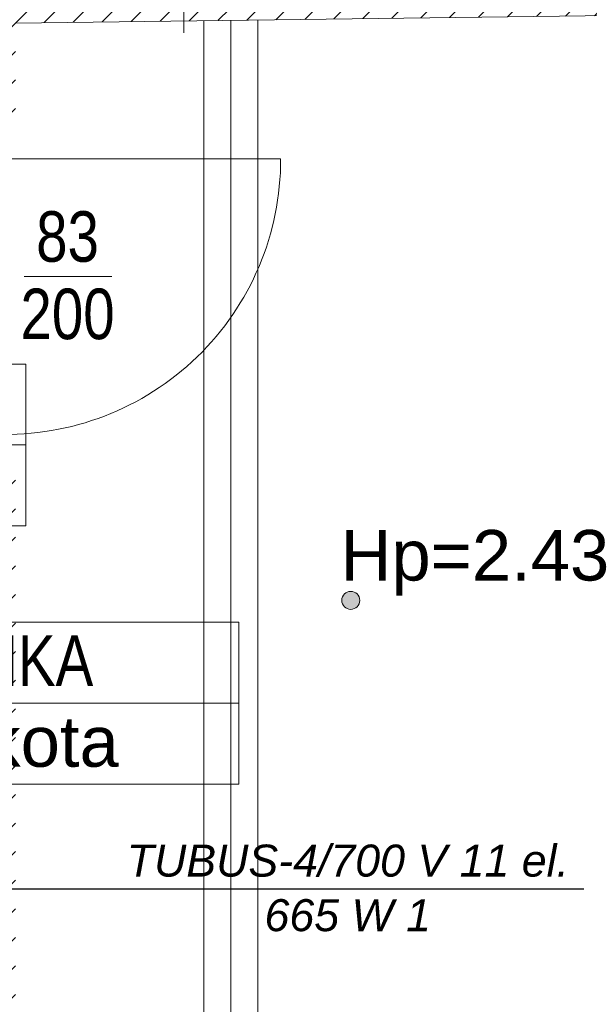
# Model space of a CAD drawing. Header units: millimetres. Extents: x -573548 to 674770, y -210017 to -47794.
# Tile 17 of 234: x 89992 to 91683, y -153746 to -150823. Entities that reach past the tile are written whole.
import ezdxf

# ---------------------------------------------------------------- set-up
doc = ezdxf.new("R2010")
doc.units = ezdxf.units.MM
for name, color, linetype, lineweight in [('A.05 RZUT 1 PIĘTRA_is$0$A-DRZWI_Nr_pióra__9', 8, 'Continuous', 9), ('A.05 RZUT 1 PIĘTRA_is$0$A-OPISY-2_Nr_pióra__2', 8, 'Continuous', 9), ('A.05 RZUT 1 PIĘTRA_is$0$A-OPISY-3_Nr_pióra__6', 8, 'Continuous', 9), ('A.05 RZUT 1 PIĘTRA_is$0$A-WYSOKOSCI_Nr_pióra__7', 8, 'Continuous', 9), ('A.05 RZUT 1 PIĘTRA_is$0$belki nad_Nr_pióra__1', 8, 'Continuous', 9), ('A.05 RZUT 1 PIĘTRA_is$0$DIM MALY_Nr_pióra__8', 8, 'Continuous', 9), ('A.05 RZUT 1 PIĘTRA_is$0$Drawing & Figure_Nr_pióra__18', 8, 'Continuous', 9), ('A.05 RZUT 1 PIĘTRA_is$0$opisy inne_Nr_pióra__1', 8, 'Continuous', 9), ('A.05 RZUT 1 PIĘTRA_is$0$OSIE_Nr_pióra__1', 8, 'Continuous', 9), ('A.05 RZUT 1 PIĘTRA_is$0$Structural - Bearing_Nr_pióra__21', 8, 'Continuous', 9)]:
    doc.layers.add(name, color=color, linetype=linetype, lineweight=lineweight)
doc.layers.add('SAN_Etykiety grzejników CO na rzucie', color=7, linetype='Continuous')
doc.styles.add('A.05 RZUT 1 PIĘTRA_is$0$STYL_AUTOMATYCZNY_1', font='arial.ttf')
doc.styles.add('A.05 RZUT 1 PIĘTRA_is$0$STYL_AUTOMATYCZNY_4', font='arial.ttf', dxfattribs={"width": 0.8})
doc.styles.add('Etykiety grzejników CO na rzucie', font='ariali.ttf')
pattern_1 = [(45, (0, 0), (-42.426407, 42.426407), [])]

# ---------------------------------------------------------------- blocks, each defined once
blk = doc.blocks.new('A.05 RZUT 1 PIĘTRA_is')
at = {"layer": 'A.05 RZUT 1 PIĘTRA_is$0$A-WYSOKOSCI_Nr_pióra__7'}
blk.add_hatch(color=256, dxfattribs=at).paths.add_polyline_path([(91286.2, -102547, 1), (91232.8, -102547, 1)])
at = {"layer": 'A.05 RZUT 1 PIĘTRA_is$0$Drawing & Figure_Nr_pióra__18'}
h = blk.add_hatch(dxfattribs=at)
h.set_pattern_fill('Common_Brick_0001', color=256, style=0, pattern_type=2)
h.set_pattern_definition(pattern_1)
h.paths.add_polyline_path([(89654.6, -100102.9), (89694.3, -101162.9), (90244.3, -101151.9), (90244.3, -101152.9), (90264.3, -101152.9), (90264.3, -100832.9), (90764.3, -100826.6), (90823.3, -100825.8), (90823.3, -100825.3), (90903.3, -100824.3), (90903.3, -100824.8), (90983.3, -100823.8), (93664.1, -100790.2), (93744.1, -100789.2), (93824.1, -100788.2), (94503.3, -100779.6), (94854.3, -100775.2), (94934.3, -100774.2), (95014.3, -100773.2), (95044.3, -100772.9), (95044.3, -101287.2), (95044.3, -104162.2), (95044.3, -104362.2), (95044.3, -104732.9), (93158.2, -104732.9), (93068.8, -105120.5), (93068.8, -105263.1), (93082.2, -105383.1), (93091.7, -105383.1, -0.383982), (93127.2, -105418.4), (93139.5, -105418.4), (93139.5, -105433.4, 1.205804), (93187.4, -105465.6), (93202.1, -105465.6), (93202.1, -105483.1), (93284.8, -105483.1), (95122.5, -105483.1), (95163.8, -105483.1), (95163.8, -105465.6), (95178.6, -105465.6, 0.263086), (95201.5, -105483.1), (95209.5, -105483.1, 0.761796), (95217, -105427), (95217, -105412.2), (95663.8, -105412.2), (96110.6, -105412.2), (96110.6, -105427, 0.761796), (96118.1, -105483.1), (96126, -105483.1, 0.263086), (96149, -105465.6), (96163.8, -105465.6), (96163.8, -105483.1), (96246.4, -105483.1), (98021.7, -105483.1), (98037.6, -105483.1), (98037.6, -105465.6), (98052.4, -105465.6, 1.205804), (98100.2, -105433.4), (98100.2, -105418.4), (98112.6, -105418.4, -0.383982), (98148.1, -105383.1), (98157.6, -105383.1), (98170.9, -105263.1), (98170.9, -105130.5), (98077.5, -104882.9), (97788, -104882.9), (95677.5, -104882.9), (95679.6, -104662.9), (95682.5, -104362.2), (95684.4, -104162.2), (95712.1, -101287.2), (95727.5, -99682.9), (98025, -99682.9), (98094.2, -99114.5), (98094.2, -98984.5), (95622.2, -98984.5), (95616.6, -97541), (95023.8, -97541), (95026.5, -98041.5), (94503.3, -98041.4), (93024.1, -98041), (93024.1, -98041), (93024.1, -98532.9), (93024.1, -98981.5), (93034.1, -98981.5), (93164.1, -98981.5), (93164.1, -98532.9), (93164.1, -98201.5), (94503.3, -98201.5), (95016.5, -98201.5), (95016.5, -99042.9), (95036.5, -99042.9), (95274.5, -99042.9), (95274.5, -99182.9), (95016.5, -99182.9), (95016.5, -100032.8), (94642.7, -100032.8), (94503.3, -100032.8), (94346.5, -100032.8), (93368.8, -100032.8), (93187.6, -100032.8), (93187.6, -99972.8), (93047.6, -99972.8), (93047.6, -100102.8), (92867.6, -100102.8), (92867.6, -100591.8), (92867.6, -100622.8), (91784.1, -100622.8), (91784.1, -99845), (91644.1, -99845), (91644.1, -100102.9), (90903.3, -100102.9), (90764.3, -100102.9)])
h.paths.add_polyline_path([(94000.4, -100634.4), (93799.7, -100634.4), (93799.7, -100374.4), (94079.7, -100374.4), (94079.7, -100565.3)], flags=0)
h = blk.add_hatch(dxfattribs=at)
h.set_pattern_fill('Common_Brick_0001', color=256, style=0, pattern_type=2)
h.set_pattern_definition(pattern_1)
h.paths.add_polyline_path([(87734.4, -104420.9), (87590.3, -104420.9), (87592.9, -104560.9), (87592.9, -104676.4), (87592.9, -105483.1), (88377.9, -105483.1), (88437.5, -105483.1), (88437.5, -105465.6), (88452.3, -105465.6, 0.263086), (88475.3, -105483.1), (88483.2, -105483.1, 0.761796), (88490.7, -105427), (88490.7, -105412.2), (88937.5, -105412.2), (89384.3, -105412.2), (89384.3, -105427, 0.761796), (89391.8, -105483.1), (89399.7, -105483.1, 0.263086), (89422.7, -105465.6), (89437.5, -105465.6), (89437.5, -105483.1), (89501.9, -105483.1), (92019.7, -105483.1), (92102.4, -105483.1), (92102.4, -105465.6), (92117.2, -105465.6, 1.205804), (92165, -105433.4), (92165, -105418.4), (92177.3, -105418.4, -0.383982), (92212.8, -105383.1), (92222.4, -105383.1), (92235.7, -105263.1), (92235.7, -105120.5), (92171.9, -104732.9), (90264.3, -104732.9), (90264.3, -103092.3), (90264.3, -102852.3), (90264.3, -102612.2), (90264.3, -102325.5), (90264.3, -102122.9), (90234.3, -102122.9), (90234.3, -102138), (90104.3, -102138), (90104.3, -102122.9), (90104.3, -102122.9), (90104.3, -102325.5), (90104.3, -102442.9), (90104.3, -102612.2), (90104.3, -102852.3), (90104.3, -103092.3), (90104.3, -104672.9), (88324.3, -104672.9), (88324.3, -104542.9), (87884.4, -104420.9), (87734.4, -104420.9)])
at = {"layer": 'A.05 RZUT 1 PIĘTRA_is$0$A-DRZWI_Nr_pióra__9'}
blk.add_line((90290.1, -101585.6), (90550.6, -101585.6), dxfattribs=at)
blk.add_lwpolyline([(90217.2, -101235.9), (91051.3, -101235.9, -0.42509), (90207.2, -102053.9)], format="xyb", dxfattribs=at)
at = {"layer": 'A.05 RZUT 1 PIĘTRA_is$0$A-OPISY-3_Nr_pióra__6'}
for p, q in [((88295.4, -102085.5), (90295.3, -102085.5)), ((88926.9, -102852.3), (90926.9, -102852.3))]:
    blk.add_line(p, q, dxfattribs=at)
for points in [[(88295.4, -102325.5), (88295.4, -101845.5), (90295.3, -101845.5), (90295.3, -102325.5)], [(88926.9, -103092.3), (88926.9, -102612.2), (90926.9, -102612.2), (90926.9, -103092.3)]]:
    blk.add_lwpolyline(points, close=True, dxfattribs=at)
at = {"layer": 'A.05 RZUT 1 PIĘTRA_is$0$A-WYSOKOSCI_Nr_pióra__7'}
blk.add_circle((91259.5, -102547), 26.7, dxfattribs=at)
at = {"layer": 'A.05 RZUT 1 PIĘTRA_is$0$belki nad_Nr_pióra__1'}
for p, q in [((90983.3, -100823.3), (90983.3, -104732.9)), ((90823.3, -100825.3), (90823.3, -104732.9))]:
    blk.add_line(p, q, dxfattribs=at)
at = {"layer": 'A.05 RZUT 1 PIĘTRA_is$0$DIM MALY_Nr_pióra__8'}
blk.add_line((90764.3, -99935.2), (90764.3, -100862.2), dxfattribs=at)
at = {"layer": 'A.05 RZUT 1 PIĘTRA_is$0$OSIE_Nr_pióra__1'}
blk.add_line((90903.3, -100824.3), (90903.3, -104732.9), dxfattribs=at)
at = {"layer": 'A.05 RZUT 1 PIĘTRA_is$0$Structural - Bearing_Nr_pióra__21'}
blk.add_line((95044.3, -100772.9), (90264.3, -100832.9), dxfattribs=at)
at = {"layer": 'A.05 RZUT 1 PIĘTRA_is$0$A-OPISY-2_Nr_pióra__2', "char_height": 150, "attachment_point": 7}
for s, insert, style in [('\\A1;{\\pql;\\fArial|b0|i0|c238|p0;\\W0.800000;ŁAZIENKA}', (89684.5, -102800.8), 'A.05 RZUT 1 PIĘTRA_is$0$STYL_AUTOMATYCZNY_4'), ('\\A1;{\\pql;\\fArial|b0|i0|c238|p0;\\W1.000000;terakota}', (89813.8, -103043.2), 'A.05 RZUT 1 PIĘTRA_is$0$STYL_AUTOMATYCZNY_1')]:
    blk.add_mtext(s, dxfattribs=dict(at, insert=insert, style=style))
at = {"layer": 'A.05 RZUT 1 PIĘTRA_is$0$A-WYSOKOSCI_Nr_pióra__7', "insert": (91627.8, -102435.8), "char_height": 150, "attachment_point": 5, "style": 'A.05 RZUT 1 PIĘTRA_is$0$STYL_AUTOMATYCZNY_1'}
blk.add_mtext('\\A1;{\\pqc;\\fArial|b0|i0|c238|p0;\\W1.000000;Hp=2.43}', dxfattribs=at)
at = {"layer": 'A.05 RZUT 1 PIĘTRA_is$0$opisy inne_Nr_pióra__1', "char_height": 150, "attachment_point": 5, "style": 'A.05 RZUT 1 PIĘTRA_is$0$STYL_AUTOMATYCZNY_4'}
for s, insert in [('\\A1;{\\pqc;\\fArial|b0|i0|c238|p0;\\W0.800000;83}', (90418.7, -101467.8)), ('\\A1;{\\pqc;\\fArial|b0|i0|c238|p0;\\W0.800000;200}', (90418.7, -101697.6))]:
    blk.add_mtext(s, dxfattribs=dict(at, insert=insert))

msp = doc.modelspace()

# ---------------------------------------------------------------- linework, layer by layer
at = {"layer": 'SAN_Etykiety grzejników CO na rzucie'}
for p, q in [((89719.9, -153403.2), (90269.9, -153403.2)), ((90269.9, -153403.2), (91666.9, -153403.2))]:
    msp.add_line(p, q, dxfattribs=at)

# ---------------------------------------------------------------- block references
at = {"color": 150}
msp.add_blockref('A.05 RZUT 1 PIĘTRA_is', (-284.4, -50000), dxfattribs=at)

# ---------------------------------------------------------------- texts
at = {"layer": 'SAN_Etykiety grzejników CO na rzucie', "style": 'Etykiety grzejników CO na rzucie'}
for s, p in [('TUBUS-4/700 V 11 el.', (90309.9, -153367.2)), ('665 W 1', (90718.9, -153529.2))]:
    msp.add_text(s, height=95, dxfattribs=at).set_placement(p)

doc.saveas('drawing.dxf')
